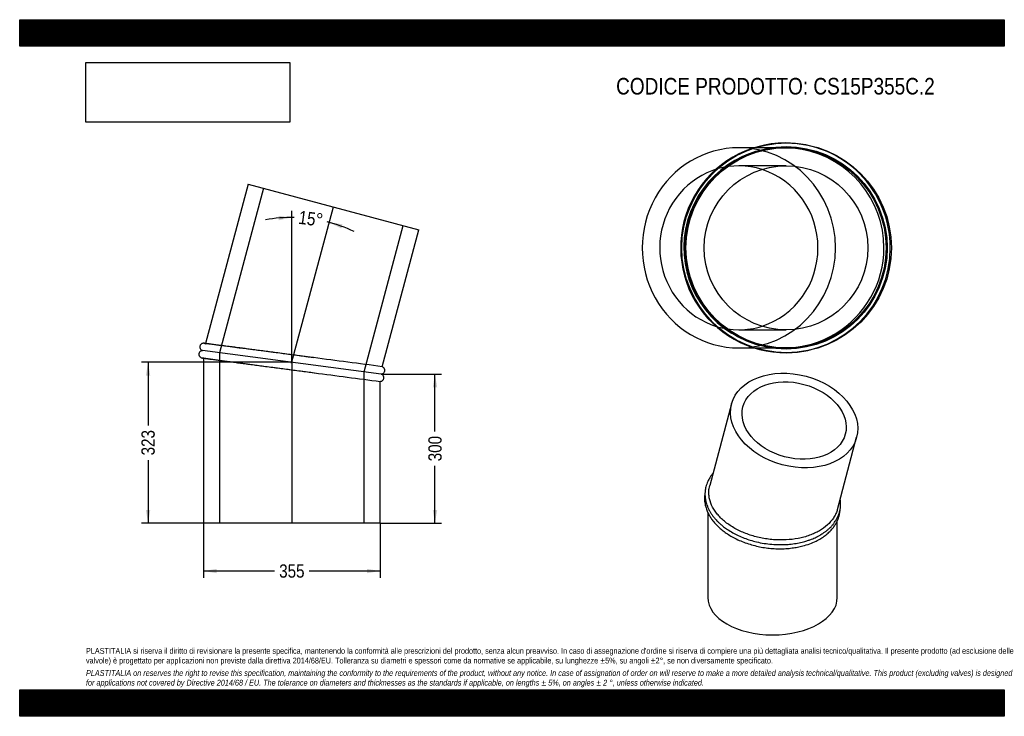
# Model space of a CAD drawing. Header units: millimetres. Extents: x 0 to 1980, y 0 to 1400.
import ezdxf
from ezdxf.enums import TextEntityAlignment as Align
from ezdxf.lldxf.tags import DXFTag

# ---------------------------------------------------------------- set-up
doc = ezdxf.new("R2010")
doc.units = ezdxf.units.MM
doc.header["$LTSCALE"] = 6.666667
doc.layers.add('Default', color=7, linetype='Continuous')
doc.layers.add('TUBO_X_GOMITO_15', color=7, linetype='Continuous')
doc.styles.add('SEACAD_Arial_Narrow', font='ARIALN.TTF')
tags = doc.linetypes.add('CENTER2', pattern=[28.575, 19.05, -3.175, 3.175, -3.175]).pattern_tags.tags
tags[10:11] = [DXFTag(74, 4), DXFTag(75, 0), DXFTag(340, '0'), DXFTag(46, 0.0), DXFTag(50, 0.0), DXFTag(44, 0.0), DXFTag(45, 0.0)]
tags[8:9] = [DXFTag(74, 4), DXFTag(75, 0), DXFTag(340, '0'), DXFTag(46, 0.0), DXFTag(50, 0.0), DXFTag(44, 0.0), DXFTag(45, 0.0)]
tags[6:7] = [DXFTag(74, 4), DXFTag(75, 0), DXFTag(340, '0'), DXFTag(46, 0.0), DXFTag(50, 0.0), DXFTag(44, 0.0), DXFTag(45, 0.0)]
tags[4:5] = [DXFTag(74, 4), DXFTag(75, 0), DXFTag(340, '0'), DXFTag(46, 0.0), DXFTag(50, 0.0), DXFTag(44, 0.0), DXFTag(45, 0.0)]
tags = doc.linetypes.add('HIDDEN2', pattern=[4.7625, 3.175, -1.5875]).pattern_tags.tags
tags[6:7] = [DXFTag(74, 4), DXFTag(75, 0), DXFTag(340, '0'), DXFTag(46, 0.0), DXFTag(50, 0.0), DXFTag(44, 0.0), DXFTag(45, 0.0)]
tags[4:5] = [DXFTag(74, 4), DXFTag(75, 0), DXFTag(340, '0'), DXFTag(46, 0.0), DXFTag(50, 0.0), DXFTag(44, 0.0), DXFTag(45, 0.0)]
doc.dimstyles.new('Plastitalia', dxfattribs={"dimtxt": 26.666667, "dimasz": 26.666667, "dimexe": 13.333333, "dimexo": 0, "dimgap": 6.666667, "dimtad": 0, "dimdec": 0, "dimtxsty": 'SEACAD_Arial_Narrow', "dimblk1": '_SE_FILLED', "dimblk2": '_SE_FILLED', "dimsah": 1, "dimcen": 13.333333, "dimadec": 0, "dimazin": 0, "dimtfac": 0.8, "dimtdec": 1, "dimtmove": 0, "dimatfit": 3, "dimfxl": 1, "dimtolj": 1, "dimarcsym": 0})
picture_1 = doc.add_image_def('image1.jpg', size_in_pixel=(4302, 1260))

# ---------------------------------------------------------------- blocks, each defined once
blk = doc.blocks.new('SEANNOT_GROUP')
at = {"layer": 'Default', "color": 7, "linetype": 'CENTER2'}
blk.add_line((547.3, 713.4), (547.3, 388.1), dxfattribs=at)
blk = doc.blocks.new('SEANNOT_GROUP1')
at = {"layer": 'Default', "color": 7, "linetype": 'CENTER2'}
blk.add_line((546.7, 709.4), (630.9, 1023.7), dxfattribs=at)
blk = doc.blocks.new('SE')
at = {"layer": 'TUBO_X_GOMITO_15', "color": 7, "linetype": 'Continuous'}
for p, q in [((459.5, 1069.7), (373.7, 749.3)), ((459.5, 1069.7), (802.4, 977.8)), ((728.7, 702.5), (802.4, 977.8)), ((726.6, 687.8), (367.8, 735)), ((726.7, 687.8), (367.8, 735)), ((369.8, 719.7), (369.8, 388.1)), ((591.1, 720.7), (580.7, 722.1)), ((724.8, 388.1), (724.8, 673.1)), ((724.8, 388.1), (369.8, 388.1))]:
    blk.add_line(p, q, dxfattribs=at)
at = {"layer": 'TUBO_X_GOMITO_15', "color": 7, "linetype": 'HIDDEN2'}
for p, q in [((490.6, 1061.4), (402, 730.5)), ((692.6, 692.3), (771.3, 986.2)), ((373.7, 749.3), (373.5, 748.8)), ((369.8, 720.3), (369.8, 719.7)), ((402, 730.5), (402, 388.1)), ((692.6, 388.1), (692.6, 692.3)), ((726.7, 687.8), (726.6, 687.8))]:
    blk.add_line(p, q, dxfattribs=at)
for centre, start, end in [((-7576.1, -61688.9), 82.544445, 82.744074), ((8851.1, 63088), 262.255926, 262.460667)]:
    blk.add_arc(centre, 62941.8, start, end, dxfattribs=at)
at = {"layer": 'TUBO_X_GOMITO_15', "color": 7, "linetype": 'Continuous'}
for centre, start, end in [((-7576.1, -61688.9), 82.418068, 82.544445), ((8851.1, 63088), 262.460667, 262.581932)]:
    blk.add_arc(centre, 62941.8, start, end, dxfattribs=at)
for points, knots in [([(367.8, 735), (367.3, 735), (366.3, 734.9), (364.7, 734.4), (363.3, 733.6), (361.9, 732.3), (360.9, 730.7), (360.3, 728.7), (360.3, 726.9), (360.7, 725.1), (361.4, 723.6), (362.5, 722.2), (364, 721), (365.6, 720.3), (366.7, 720.1), (367.3, 720.1)], [0, 0, 0, 0, 0.067614, 0.138212, 0.2086, 0.275156, 0.383651, 0.452925, 0.54973, 0.615348, 0.689689, 0.769253, 0.84984, 0.927431, 1, 1, 1, 1]), ([(371.2, 749.7), (370.6, 749.7), (369.7, 749.8), (368.1, 749.6), (366.6, 749.1), (365, 748.2), (363.7, 746.9), (362.7, 745.1), (362.3, 743.3), (362.3, 741.5), (362.6, 739.8), (363.4, 738.1), (364.7, 736.7), (366.2, 735.6), (367.2, 735.2), (367.8, 735)], [0, 0, 0, 0, 0.066581, 0.135186, 0.203679, 0.268446, 0.373348, 0.440979, 0.539801, 0.606411, 0.682024, 0.763284, 0.845986, 0.925966, 1, 1, 1, 1]), ([(580.7, 722.1), (577.6, 722.5), (570.7, 723.4), (558.2, 725), (544.1, 726.9), (529.9, 728.8), (515.9, 730.6), (502.1, 732.4), (488.8, 734.2), (476.1, 735.8), (464.3, 737.4), (455, 738.6), (448, 739.6), (443, 740.2), (437.9, 740.9), (432.6, 741.6), (426.8, 742.3), (420.7, 743.1), (414.2, 744), (408.1, 744.8), (402.4, 745.6), (397.1, 746.2), (392, 746.9), (387.2, 747.5), (382.8, 748.1), (378.9, 748.6), (375.6, 749.1), (373.1, 749.4), (371.5, 749.6), (371.3, 749.6), (371.2, 749.7)], [0, 0, 0, 0, 0.0272275, 0.0728419, 0.1184627, 0.1640868, 0.2097092, 0.2553255, 0.3006304, 0.344599, 0.3871457, 0.4282703, 0.4483024, 0.4679789, 0.4876063, 0.5096249, 0.5345588, 0.5624039, 0.5931555, 0.6268089, 0.6558189, 0.6866803, 0.7193906, 0.7539474, 0.7903487, 0.8285932, 0.86868, 0.9106092, 0.9543819, 0.9987798, 0.9987798, 0.9987798, 0.9987798]), ([(367.3, 720.1), (367.4, 720.1), (367.5, 720), (368.7, 719.9), (370.6, 719.6), (373, 719.3), (376.1, 718.9), (380, 718.4), (384.5, 717.8), (389.3, 717.1), (394.2, 716.5), (399.1, 715.9), (403.8, 715.2), (408.4, 714.6), (412.9, 714), (417.5, 713.4), (422.4, 712.8), (427.4, 712.1), (434.4, 711.2), (443.7, 710), (455.5, 708.4), (468, 706.8), (481, 705.1), (494.5, 703.3), (508.2, 701.5), (522.2, 699.7), (536.3, 697.8), (550.5, 695.9), (564.6, 694.1), (578.5, 692.2), (588.2, 691), (592.6, 690.4), (592.8, 690.4)], [0.0016245, 0.0016245, 0.0016245, 0.0016245, 0.0375839, 0.0735754, 0.1079752, 0.1407834, 0.1719995, 0.2087765, 0.2430622, 0.2748534, 0.3041462, 0.3309371, 0.3552223, 0.3769983, 0.3974499, 0.4180264, 0.4387317, 0.4595658, 0.4805288, 0.5228337, 0.5656536, 0.6089136, 0.652235, 0.6955625, 0.7388922, 0.7822203, 0.8255456, 0.8688771, 0.9122116, 0.9555447, 0.9988718, 1, 1, 1, 1]), ([(726.7, 687.8), (727.3, 687.8), (728.3, 687.9), (729.8, 688.4), (731.2, 689.2), (732.6, 690.5), (733.6, 692.1), (734.2, 694.1), (734.3, 695.9), (733.9, 697.7), (733.2, 699.3), (732, 700.7), (730.6, 701.8), (729.4, 702.4), (728.7, 702.5), (728.6, 702.5)], [0, 0, 0, 0, 0.071996, 0.147169, 0.222118, 0.292988, 0.408515, 0.482277, 0.585356, 0.655227, 0.734385, 0.819106, 0.904915, 0.987535, 1, 1, 1, 1]), ([(724.8, 673.1), (724.8, 673.1), (725.3, 673), (726.5, 673.2), (727.9, 673.7), (729.5, 674.6), (730.8, 675.9), (731.8, 677.8), (732.3, 679.5), (732.3, 681.4), (731.9, 683.1), (731.1, 684.7), (729.9, 686.2), (728.3, 687.2), (727.3, 687.6), (726.7, 687.8)], [0, 0, 0, 0, 0.006083, 0.079134, 0.152067, 0.221031, 0.332732, 0.404747, 0.509974, 0.580901, 0.661415, 0.747942, 0.836003, 0.921168, 1, 1, 1, 1])]:
    blk.add_open_spline(points, degree=3, knots=knots, dxfattribs=at)
at = {"layer": 'TUBO_X_GOMITO_15', "color": 7, "linetype": 'HIDDEN2'}
for points in [[(371.2, 749.7), (372, 749.5), (372.8, 749.2), (373.7, 748.7)], [(369.9, 720.3), (369, 720.1), (368.1, 720), (367.3, 720.1)]]:
    blk.add_open_spline(points, degree=3, dxfattribs=at)
blk = doc.blocks.new('DMBLK5')
at = {"layer": 'Default', "linetype": 'Continuous'}
for points in [[(396.4, 287.5), (396.4, 296.4), (369.8, 292)], [(698.1, 287.5), (724.8, 292), (698.1, 296.4)]]:
    blk.add_hatch(color=7, dxfattribs=at).paths.add_polyline_path(points)
at = {"layer": 'Default', "color": 7, "linetype": 'Continuous'}
for p, q in [((369.8, 388.1), (369.8, 278.6)), ((724.8, 388.1), (724.8, 278.6)), ((512.5, 292), (369.8, 292)), ((724.8, 292), (582.1, 292))]:
    blk.add_line(p, q, dxfattribs=at)
at = {"layer": 'Default', "color": 7, "linetype": 'Continuous', "style": 'SEACAD_Arial_Narrow'}
blk.add_text('355', height=26.67, dxfattribs=at).set_placement((521.8, 305.3), align=Align.TOP_LEFT)
blk = doc.blocks.new('_SE_FILLED')
at = {"color": 0}
blk.add_line((0, 0), (-1, 0), dxfattribs=at)
blk.add_solid([(0, 0), (-1, -0.1665), (-1, 0.1665), (0, 0)], dxfattribs=at)
blk = doc.blocks.new('DMBLK6')
at = {"layer": 'Default', "linetype": 'Continuous'}
for points in [[(839.6, 661.1), (835.1, 687.8), (830.7, 661.1)], [(839.6, 414.7), (830.7, 414.7), (835.1, 388.1)]]:
    blk.add_hatch(color=7, dxfattribs=at).paths.add_polyline_path(points)
at = {"layer": 'Default', "color": 7, "linetype": 'Continuous'}
for p, q in [((726.7, 687.8), (848.4, 687.8)), ((835.1, 572.7), (835.1, 687.8)), ((835.1, 388.1), (835.1, 503.1)), ((724.8, 388.1), (848.4, 388.1))]:
    blk.add_line(p, q, dxfattribs=at)
at = {"layer": 'Default', "color": 7, "linetype": 'Continuous', "style": 'SEACAD_Arial_Narrow'}
blk.add_text('300', height=26.67, rotation=90, dxfattribs=at).set_placement((821.8, 512.5), align=Align.TOP_LEFT)
blk = doc.blocks.new('SE1')
at = {"layer": 'TUBO_X_GOMITO_15', "color": 7, "linetype": 'Continuous'}
for p, q in [((1431.6, 628.1), (1387.6, 463.9)), ((1644.3, 415.8), (1683.1, 560.7)), ((1383.8, 409.6), (1383.8, 238.8)), ((1644.1, 238.8), (1644.1, 392.7))]:
    blk.add_line(p, q, dxfattribs=at)
for major_axis in [(-125.7, 33.7), (-102.9, 27.6)]:
    blk.add_ellipse((1557.4, 594.4), major_axis=major_axis, ratio=0.707107, dxfattribs=at)
blk.add_ellipse((1514, 238.8), major_axis=(130.2, 0), ratio=0.57735, start_param=3.141593, end_param=6.283185, dxfattribs=at)
for points, knots in [([(1394.2, 488.4), (1394.2, 488.4), (1393.6, 487.7), (1392.4, 486.3), (1390.9, 484.3), (1389.2, 481.9), (1387.4, 479), (1385.4, 475.5), (1383.3, 471.3), (1381.4, 466.4), (1379.9, 461.4), (1378.9, 456.8), (1378.3, 452.4), (1378, 447.7), (1378.1, 442.8), (1378.6, 438.4), (1379.2, 434.5), (1380.1, 430.7), (1381.2, 426.6), (1382.9, 421.9), (1385.3, 416.6), (1388.2, 411.2), (1391.5, 406), (1395, 401.2), (1398.6, 396.8), (1401.8, 393.3), (1404.3, 390.8), (1406.3, 388.9), (1408, 387.3), (1410.1, 385.5), (1412.6, 383.3), (1416.9, 379.9), (1423.8, 374.9), (1433.6, 368.9), (1444.9, 363.1), (1456.8, 358.1), (1469.1, 353.9), (1482.5, 350.2), (1497, 347.4), (1512.6, 345.5), (1527.6, 344.8), (1541.7, 345.2), (1554.9, 346.4), (1567.4, 348.5), (1577.8, 351.1), (1585.9, 353.6), (1592, 355.8), (1597, 357.9), (1601, 359.7), (1603.8, 361), (1606, 362.2), (1608.5, 363.5), (1611.6, 365.4), (1615.4, 367.7), (1619.7, 370.7), (1624, 374.1), (1628, 377.6), (1631.9, 381.4), (1635.5, 385.5), (1638.8, 389.7), (1641.6, 394.1), (1644.3, 398.9), (1646.9, 404.7), (1649.1, 411.4), (1650.5, 418.6), (1651, 425.5), (1650.7, 431.7), (1650.3, 435.3), (1650, 437)], [0.1106708, 0.1106708, 0.1106708, 0.1106708, 0.1110969, 0.1150255, 0.1191185, 0.1234962, 0.1291808, 0.135863, 0.1433477, 0.1528928, 0.1623106, 0.1700972, 0.1768687, 0.1851703, 0.1944429, 0.2018397, 0.2079665, 0.2143932, 0.221269, 0.2291513, 0.2386901, 0.2494581, 0.2580369, 0.2673274, 0.2761126, 0.283013, 0.2879873, 0.2912852, 0.2943506, 0.2981733, 0.3028008, 0.3080857, 0.3205978, 0.3368401, 0.3525233, 0.368511, 0.3841686, 0.3995545, 0.4179168, 0.4360552, 0.4546834, 0.4707129, 0.4864956, 0.5022596, 0.517505, 0.5271655, 0.5352269, 0.5428117, 0.5490181, 0.5529561, 0.5557333, 0.5594867, 0.5646924, 0.57106, 0.5787716, 0.5873456, 0.5954918, 0.6030119, 0.6126732, 0.6212212, 0.6288331, 0.6381399, 0.6488664, 0.660932, 0.6736729, 0.6865834, 0.6964777, 0.7052067, 0.7052067, 0.7052067, 0.7052067]), ([(1423.9, 386.8), (1417.9, 391.2), (1412.5, 395.9), (1405.4, 403.3), (1403.2, 405.9), (1399.2, 411.1), (1397.4, 413.7), (1392.5, 421.7), (1390.1, 427.1), (1387.5, 435.5), (1386.9, 438.3), (1386, 443.8), (1385.8, 446.7), (1385.8, 452.2), (1386, 455), (1386.7, 459.8), (1387.1, 461.8), (1387.6, 463.9)], [0, 0, 0, 0, 0.03125, 0.03125, 0.046875, 0.046875, 0.0625, 0.0625, 0.09375, 0.09375, 0.109375, 0.109375, 0.125, 0.125, 0.140625, 0.140625, 0.1524093, 0.1524093, 0.1524093, 0.1524093]), ([(1378.2, 449.7), (1378, 448.7), (1377.6, 446.4), (1377.2, 442.5), (1377, 437.7), (1377.3, 432.3), (1378.2, 425.6), (1379.4, 421.4), (1380.2, 418.7)], [0.94682612, 0.94682612, 0.94682612, 0.94682612, 0.95169599, 0.959112, 0.96696305, 0.97619065, 0.98720279, 1, 1, 1, 1]), ([(1380.2, 418.7), (1381.2, 415.7), (1382.9, 410.9), (1387, 403.1), (1391.5, 396.1), (1397, 389), (1403.5, 382.2), (1410.7, 375.7), (1418.7, 369.5), (1427.9, 363.4), (1438.3, 357.6), (1449.9, 352.2), (1462.2, 347.5), (1474.9, 343.7), (1487.9, 340.6), (1500.9, 338.4), (1514.1, 337.1), (1527.4, 336.6), (1540.6, 336.9), (1553, 338.1), (1564.3, 339.9), (1576.2, 342.6), (1588.8, 346.5), (1600.9, 351.6), (1611.2, 357.3), (1619.9, 363.2), (1627.3, 369.4), (1633, 375.4), (1637.7, 381.3), (1641.5, 387.3), (1644.7, 393.4), (1646.9, 399.4), (1648.4, 404.6), (1649.2, 409.2), (1649.6, 412.6), (1649.7, 414.4), (1649.8, 415.1)], [0, 0, 0, 0, 0.0142675, 0.0274504, 0.0395639, 0.0535936, 0.0670984, 0.0801666, 0.0940178, 0.1083681, 0.1235983, 0.1395623, 0.1556972, 0.1716004, 0.1872394, 0.2026543, 0.2180906, 0.2337525, 0.2496676, 0.265056, 0.2785566, 0.2919424, 0.3109004, 0.3294663, 0.3449595, 0.3603154, 0.3753392, 0.3884968, 0.398981, 0.4114236, 0.4233223, 0.4336448, 0.4435399, 0.451224, 0.4575611, 0.4609164, 0.4609164, 0.4609164, 0.4609164]), ([(1644.3, 415.8), (1644.1, 415.2), (1643.9, 414.5), (1642.9, 411.2), (1641.9, 408.5), (1639.4, 403.3), (1637.9, 400.8), (1633, 393.4), (1629, 388.8), (1619.5, 380.2), (1614.1, 376.3), (1605, 371.1), (1601.8, 369.4), (1595.2, 366.4), (1591.7, 365), (1584.6, 362.4), (1580.9, 361.2), (1573.3, 359.2), (1569.5, 358.3), (1557.7, 356), (1549.6, 355), (1536.9, 354.4), (1532.7, 354.3), (1524.2, 354.4), (1519.9, 354.6), (1511.4, 355.3), (1507.1, 355.7), (1498.6, 357), (1494.4, 357.7), (1481.9, 360.3), (1473.7, 362.6), (1461.9, 366.7), (1458.1, 368.2), (1450.6, 371.3), (1447, 373), (1436.5, 378.4), (1430, 382.4), (1423.9, 386.8)], [0.6524034, 0.6524034, 0.6524034, 0.6524034, 0.65625, 0.65625, 0.671875, 0.671875, 0.6875, 0.6875, 0.71875, 0.71875, 0.75, 0.75, 0.765625, 0.765625, 0.78125, 0.78125, 0.796875, 0.796875, 0.8125, 0.8125, 0.84375, 0.84375, 0.859375, 0.859375, 0.875, 0.875, 0.890625, 0.890625, 0.90625, 0.90625, 0.9375, 0.9375, 0.953125, 0.953125, 0.96875, 0.96875, 1, 1, 1, 1])]:
    blk.add_open_spline(points, degree=3, knots=knots, dxfattribs=at)
blk = doc.blocks.new('DMBLK7')
at = {"layer": 'Default', "linetype": 'Continuous'}
for points in [[(520.8, 996.9), (547.3, 1002.6), (520.4, 1005.8)], [(649.4, 988.8), (622.6, 992.7), (646.7, 980.3)]]:
    blk.add_hatch(color=7, dxfattribs=at).paths.add_polyline_path(points)
at = {"layer": 'Default', "color": 7, "linetype": 'Continuous'}
blk.add_line((547.3, 713.4), (547.3, 1015.9), dxfattribs=at)
for start, end in [(89.1219, 100.4952), (64.5048, 75.8781)]:
    blk.add_arc((547.3, 711.4), 291.2, start, end, dxfattribs=at)
at = {"layer": 'Default', "color": 7, "linetype": 'Continuous', "style": 'SEACAD_Arial_Narrow'}
blk.add_text('15°', height=26.67, rotation=352.5, dxfattribs=at).set_placement((563, 1016.5), align=Align.TOP_LEFT)
blk = doc.blocks.new('SE2')
at = {"layer": 'TUBO_X_GOMITO_15', "color": 7, "linetype": 'Continuous'}
for p, q in [((1477.4, 1142.7), (1446.2, 1142.7)), ((1446.2, 740.3), (1477.1, 740.3))]:
    blk.add_line(p, q, dxfattribs=at)
at = {"layer": 'TUBO_X_GOMITO_15', "color": 7, "linetype": 'HIDDEN2'}
for p, q in [((1536.7, 1142.7), (1477.4, 1142.7)), ((1541.1, 1106.2), (1446.2, 1106.2)), ((1446.2, 776.8), (1541.1, 776.8)), ((1477.1, 740.3), (1536.7, 740.3))]:
    blk.add_line(p, q, dxfattribs=at)
at = {"layer": 'TUBO_X_GOMITO_15', "color": 7, "linetype": 'Continuous'}
for centre, radius in [((1542.2, 941.5), 210.8), ((1541.1, 941.5), 201.2), ((1541.1, 941.5), 164.7)]:
    blk.add_circle(centre, radius, dxfattribs=at)
at = {"layer": 'TUBO_X_GOMITO_15', "color": 7, "linetype": 'HIDDEN2'}
blk.add_circle((1541.1, 941.5), 203.4, dxfattribs=at)
blk.add_circle((1541.1, 941.5), 203.4, dxfattribs=at)
at = {"layer": 'TUBO_X_GOMITO_15', "color": 7, "linetype": 'Continuous'}
blk.add_arc((1540, 941.5), 210.8, 90.1452, 270.7779, dxfattribs=at)
at = {"layer": 'TUBO_X_GOMITO_15', "color": 7, "linetype": 'HIDDEN2'}
for centre, radius, start, end in [((1540, 941.5), 210.8, 0, 90.1452), ((1536.7, 941.5), 201.2, 0, 238.4932), ((1536.7, 941.5), 201.2, 241.8097, 0), ((1540, 941.5), 210.8, 270.7779, 0)]:
    blk.add_arc(centre, radius, start, end, dxfattribs=at)
at = {"layer": 'TUBO_X_GOMITO_15', "color": 7, "linetype": 'Continuous'}
for major_axis, start_param, end_param in [((0, 201.2), 0, 3.141593), ((0, -164.7), 0.297358, 2.844234)]:
    blk.add_ellipse((1446.2, 941.5), major_axis=major_axis, ratio=0.965926, start_param=start_param, end_param=end_param, dxfattribs=at)
at = {"layer": 'TUBO_X_GOMITO_15', "color": 7, "linetype": 'HIDDEN2'}
for major_axis, start_param, end_param in [((0, 201.2), 3.141593, 6.283185), ((0, -164.7), 2.844234, 6.283185), ((0, -164.7), 0, 0.297358)]:
    blk.add_ellipse((1446.2, 941.5), major_axis=major_axis, ratio=0.965926, start_param=start_param, end_param=end_param, dxfattribs=at)
blk = doc.blocks.new('DMBLK8')
at = {"layer": 'Default', "linetype": 'Continuous'}
for points in [[(253.7, 684.8), (262.6, 684.8), (258.2, 711.4)], [(253.7, 414.7), (258.2, 388.1), (262.6, 414.7)]]:
    blk.add_hatch(color=7, dxfattribs=at).paths.add_polyline_path(points)
at = {"layer": 'Default', "color": 7, "linetype": 'Continuous'}
for p, q in [((547.3, 711.4), (244.8, 711.4)), ((258.2, 711.4), (258.2, 584.5)), ((258.2, 514.9), (258.2, 388.1)), ((547.3, 388.1), (244.8, 388.1))]:
    blk.add_line(p, q, dxfattribs=at)
at = {"layer": 'Default', "color": 7, "linetype": 'Continuous', "style": 'SEACAD_Arial_Narrow'}
blk.add_text('323', height=26.67, rotation=90, dxfattribs=at).set_placement((244.8, 524.3), align=Align.TOP_LEFT)

msp = doc.modelspace()

# ---------------------------------------------------------------- hatches: boundary and pattern name
at = {"layer": 'Default', "linetype": 'Continuous'}
h = msp.add_hatch(dxfattribs=at)
h.set_pattern_fill('LINE', scale=0.629921, angle=45, style=0)
h.paths.add_polyline_path([(1980, 1346.7), (1980, 1400), (0, 1400), (0, 1346.7)])
for points in [[(1980, 1346.7), (1980, 1400), (0, 1400), (0, 1346.7)], [(1980, 0), (1980, 53.3), (0, 53.3), (0, 0)]]:
    msp.add_hatch(color=7, dxfattribs=at).paths.add_polyline_path(points)
h = msp.add_hatch(dxfattribs=at)
h.set_pattern_fill('LINE', scale=0.629921, angle=45, style=0)
h.paths.add_polyline_path([(1980, 0), (1980, 53.3), (0, 53.3), (0, 0)])

# ---------------------------------------------------------------- linework, layer by layer
at = {"layer": 'Default', "color": 7, "linetype": 'Continuous'}
for p, q in [((0, 1400), (1980, 1400)), ((0, 1346.7), (0, 1400)), ((1980, 1400), (1980, 1346.7)), ((1980, 1346.7), (0, 1346.7)), ((0, 53.3), (1980, 53.3)), ((0, 0), (0, 53.3)), ((1980, 53.3), (1980, 0)), ((1980, 0), (0, 0))]:
    msp.add_line(p, q, dxfattribs=at)

# ---------------------------------------------------------------- block references
at = {"layer": 'Default'}
for name in ['SE2', 'SE', 'SEANNOT_GROUP1', 'SEANNOT_GROUP', 'SE1']:
    msp.add_blockref(name, (0, 0), dxfattribs=at)

# ---------------------------------------------------------------- texts
at = {"layer": 'Default', "attachment_point": 1}
for s, insert, char_height, width in [('{\\fArial Narrow|b0||i0||c0|p34;\\C7;\\H33.33333333;\\W1.;CODICE PRODOTTO: CS15P355C.2}', (1199.4, 1283), 33.333, 642.727), ("{\\fArial Narrow|b0||i0||c0|p34;\\C7;\\H11.66666667;\\W1.;PLASTITALIA si riserva il diritto di revisionare la presente specifica, mantenendo la conformità alle prescrizioni del prodotto, senza alcun preavviso. In caso di assegnazione d'ordine si riserva di compiere una più dettagliata analisi tecnico/qualitativa. Il presente prodotto (ad esclusione delle \\P}{\\fArial Narrow|b0||i0||c0|p34;\\C7;\\H11.66666667;\\W1.;valvole) è progettato per applicazioni non previste dalla direttiva 2014/68/EU. Tolleranza su diametri e spessori come da normative se applicabile, su lunghezze ±5%, su angoli ±2°, se non diversamente specificato.\\P}{\\fArial Narrow|b0||i0||c0|p34;\\C7;\\H3.333333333;\\W1.;   \\P}{\\fArial Narrow|b0||i1||c0|p34;\\C7;\\H11.66666667;\\W1.;PLASTITALIA on reserves the right to revise this specification, maintaining the conformity to the requirements of the product, without any notice. In case of assignation of order on will reserve to make a more detailed analysis technical/qualitative. This product (excluding valves) is designed \\P}{\\fArial Narrow|b0||i1||c0|p34;\\C7;\\H11.66666667;\\W1.;for applications not covered by Directive 2014/68 / EU. The tolerance on diameters and thicknesses as the standards if applicable, on lengths ± 5%, on angles ± 2 °, unless otherwise indicated.\\P}", (133.3, 137.3), 11.6667, 1713.333)]:
    msp.add_mtext(s, dxfattribs=dict(at, insert=insert, char_height=char_height, width=width))

# ---------------------------------------------------------------- dimensions: what is measured, and where the dimension line sits
at = {"layer": 'Default', "color": 7, "linetype": 'Continuous'}
dim = msp.add_angular_dim_2l(base=(585.275, 1000.0866), line1=((547.2711, 711.4187), (547.2711, 713.3864)), line2=((547.2711, 711.4187), (630.9487, 1023.7077)), text='\\A1;<>', dimstyle='Plastitalia', override={"dimadec": 2}, dxfattribs=at)
dim.commit()
dim.dimension.update_dxf_attribs({"geometry": 'DMBLK7', "text_midpoint": (585.275, 1000.0866), "dimtype": 162})
for base, p1, p2, angle, picture, middle, dimtype in [((258.2, 711.4), (547.3, 711.4), (547.3, 388.1), 270, 'DMBLK8', (258.2, 549.7), 161), ((835.1, 687.8), (724.8, 388.1), (726.7, 687.8), 90, 'DMBLK6', (835.1, 537.9), 160)]:
    dim = msp.add_linear_dim(base=base, p1=p1, p2=p2, angle=angle, text='\\A1;<>', dimstyle='Plastitalia', dxfattribs=at)
    dim.commit()
    dim.dimension.update_dxf_attribs({"geometry": picture, "text_midpoint": middle, "dimtype": dimtype})
dim = msp.add_linear_dim(base=(369.8, 292), p1=(724.8, 388.1), p2=(369.8, 388.1), text='\\A1;<>', dimstyle='Plastitalia', dxfattribs=at)
dim.commit()
dim.dimension.update_dxf_attribs({"geometry": 'DMBLK5', "text_midpoint": (547.3, 292), "dimtype": 160})

# ---------------------------------------------------------------- pictures from other files: only their frames are drawn
image = msp.add_image(picture_1, insert=(133.3, 1194), size_in_units=(409.7, 120))
image.dxf.flags = 7

doc.saveas('drawing.dxf')
